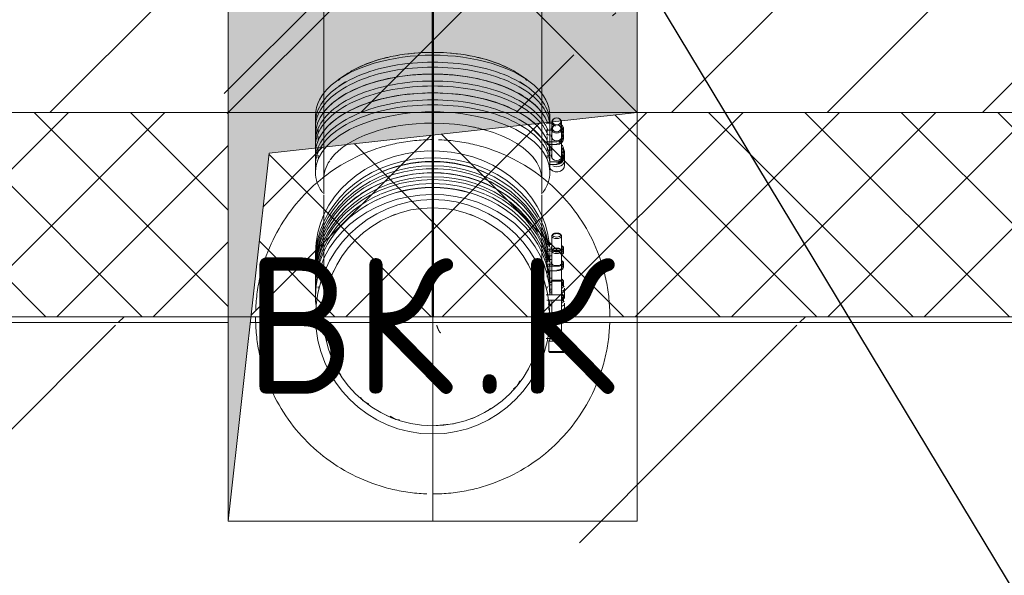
# Model space of a CAD drawing. Header units: millimetres. Extents: x -5460 to 47962, y 30005 to 103451.
# Tile 51 of 63: x 15675 to 16397, y 41816 to 42224. Entities that reach past the tile are written whole.
import ezdxf
from ezdxf import colors
from ezdxf.entities.mleader import LeaderData, LeaderLine
from ezdxf.math import Vec2, Vec3

# ---------------------------------------------------------------- set-up
doc = ezdxf.new("R2010")
doc.units = ezdxf.units.MM
doc.linetypes.add('ADSK_Осевая', pattern=[450, 250, -100, 0, -100])
doc.linetypes.add('ADSK_Штрих_ш2 п1_5', pattern=[350, 200, -150])
for name, color, linetype, lineweight in [('A-____-NOTE-TEXT', 5, 'Continuous', 9), ('A-GLAZ-____-MCUT', 7, 'Continuous', 9), ('A-GLAZ-____-OTLN', 7, 'Continuous', 9), ('A-WALL-____-MCUT', 7, 'Continuous', 9), ('A-WALL-____-PATT', 7, 'Continuous', 9), ('I-WALL-____-MCUT', 7, 'Continuous', 9), ('M-EQPM-____-OTLN', 7, 'Continuous', 9), ('P-PIPE-____-CNTR', 7, 'ADSK_Осевая', 18), ('Греющ. кабель', 204, 'Continuous', 50), ('ДЕВИ', 7, 'Continuous', 0)]:
    doc.layers.add(name, color=color, linetype=linetype, lineweight=lineweight)
doc.layers.add('P-PIPE-____-OTLN', color=9, linetype='Continuous', lineweight=50, true_color=0x808080)
doc.styles.add('GOST Common', font='GOST_Common.ttf', dxfattribs={"height": 100})
doc.styles.add('ДЕВИ', font='CS_Gost2304.shx', dxfattribs={"width": 0.8})
pattern_1 = [(45, (14880, 40625), (0, 1000), [50, -1364.214]), (45, (14880, 40125), (0, 1000), [50, -1364.214]), (45, (15380, 40125), (0, 1000), [50, -1364.214]), (45, (15594.64, 40839.64), (0, 1000), [403.55, -1010.664]), (45, (15594.64, 40339.64), (0, 1000), [403.55, -1010.664]), (45, (15094.64, 40839.64), (0, 1000), [403.55, -1010.664]), (45, (15094.64, 40339.64), (0, 1000), [453.55, -960.664])]

# ---------------------------------------------------------------- blocks, each defined once
blk = doc.blocks.new('АР_Отверстие прямоугольное - ВК-3252778-ВКК_01_К1_З_ЭОМ_кабель_')
at = {"layer": 'A-GLAZ-____-OTLN', "lineweight": 5, "true_color": 0xf0f0f0}
blk.add_hatch(color=7, dxfattribs=at).paths.add_polyline_path([(53.33, 150), (-25, 150), (-25, -150), (275, -150), (275, 150), (74.11, 150)])
at = {"layer": 'A-GLAZ-____-MCUT', "color": 253, "lineweight": 5, "true_color": 0xaaaaaa}
for p, q in [((-25, 150), (-25, -150)), ((275, 150), (275, -150))]:
    blk.add_line(p, q, dxfattribs=at)
at = {"layer": 'A-GLAZ-____-OTLN', "color": 253, "lineweight": 5, "true_color": 0xaaaaaa}
for p, q in [((275, 150), (-25, -150)), ((-25, 150), (275, -150))]:
    blk.add_line(p, q, dxfattribs=at)
at = {"layer": 'A-GLAZ-____-OTLN', "color": 253, "lineweight": 13, "true_color": 0xaaaaaa}
for p, q in [((-25, 150), (-25, -150)), ((275, -150), (275, 150)), ((-25, -150), (275, -150))]:
    blk.add_line(p, q, dxfattribs=at)
blk = doc.blocks.new('АР_Канал вертикальный прямоугольный - ВК_К-7995411-ВКК_01_К1_З_ЭОМ_кабель_')
at = {"layer": 'M-EQPM-____-OTLN', "lineweight": 5, "true_color": 0xe2e2e2}
blk.add_hatch(color=254, dxfattribs=at).paths.add_polyline_path([(-150, -150), (-120, 120), (150, 150), (-150, 150), (-150, 89.32)])
at = {"layer": 'M-EQPM-____-OTLN', "color": 253, "lineweight": 13, "true_color": 0xaaaaaa}
for p, q in [((150, 150), (-150, 150)), ((-150, 150), (-150, -150)), ((-120, 120), (150, 150)), ((-120, 120), (150, 150)), ((-150, -150), (-120, 120)), ((-150, -150), (-120, 120))]:
    blk.add_line(p, q, dxfattribs=at)
at = {"layer": 'M-EQPM-____-OTLN', "color": 253, "lineweight": 5, "true_color": 0xaaaaaa}
for p, q in [((-150, -150), (-150, 150)), ((-150, 150), (150, 150)), ((150, 150), (150, -150)), ((150, -150), (-150, -150))]:
    blk.add_line(p, q, dxfattribs=at)
blk = doc.blocks.new('Наметкина 10_РД_АР_К1_отсоединено_rvt-1-ВКК_01_К1_З_ЭОМ_кабель_')
at = {"layer": 'A-WALL-____-PATT', "lineweight": 5, "true_color": 0xaaaaaa}
h = blk.add_hatch(dxfattribs=at)
h.set_pattern_fill('FP_5', color=253, style=0, pattern_type=2)
h.set_pattern_definition([(45, (0, 0), (-114.04925, 114.04925), []), (45, (114.05, 0), (-114.04925, 114.04925), [201.613, -40.323, 3.353, -36.97])])
h.paths.add_polyline_path([(16500, 41275), (16500, 41575), (8100, 41575), (8100, 41275), (16211.78, 41275)])
at = {"layer": 'I-WALL-____-MCUT', "color": 253, "lineweight": 5, "true_color": 0xaaaaaa}
for p, q in [((8100, 41275), (13850, 41275)), ((14150, 41275), (16500, 41275))]:
    blk.add_line(p, q, dxfattribs=at)
at = {"layer": 'A-GLAZ-____-OTLN', "color": 253, "lineweight": 5, "true_color": 0xaaaaaa, "rotation": 180}
blk.add_blockref('АР_Отверстие прямоугольное - ВК-3252778-ВКК_01_К1_З_ЭОМ_кабель_', (14125, 41425), dxfattribs=at)
at = {"layer": 'M-EQPM-____-OTLN', "color": 253, "lineweight": 5, "true_color": 0xaaaaaa}
blk.add_blockref('АР_Канал вертикальный прямоугольный - ВК_К-7995411-ВКК_01_К1_З_ЭОМ_кабель_', (14000, 41125), dxfattribs=at)
at = {"layer": 'A-____-NOTE-TEXT', "color": 253, "lineweight": 5, "true_color": 0xaaaaaa, "char_height": 100, "attachment_point": 1, "style": 'GOST Common'}
for s, insert, width in [('ВК', (13862.41, 41168.61), 200.4219), ('\\fGOST Common|b0|i0|c204|p34|;К', (14060.84, 41168.61), 96.2025), ('\\fGOST Common|b0|i0|c204|p34|;.', (14027.77, 41168.61), 40.0844)]:
    blk.add_mtext(s, dxfattribs=dict(at, insert=insert, width=width))
blk = doc.blocks.new('FP_483-ВКК_01_К1_З_ЭОМ_кабель_')
at = {"layer": 'M-EQPM-____-OTLN', "color": 7, "true_color": 0xffffff}
for p, q in [((1873.96, 11.77), (1874.01, 11.76)), ((1874.01, 11.76), (1874.06, 11.76)), ((1874.06, 11.76), (1874.11, 11.74)), ((1874.11, 11.74), (1874.16, 11.73)), ((1874.16, 11.73), (1874.21, 11.71)), ((1874.21, 11.71), (1874.26, 11.69)), ((1874.26, 11.69), (1874.3, 11.66)), ((1874.3, 11.66), (1874.35, 11.64)), ((1874.35, 11.64), (1874.4, 11.61)), ((1874.4, 11.61), (1874.45, 11.57)), ((1874.45, 11.57), (1874.5, 11.53)), ((1874.5, 11.53), (1874.55, 11.49)), ((1874.55, 11.49), (1874.6, 11.45)), ((1874.6, 11.45), (1874.65, 11.4)), ((1874.65, 11.4), (1874.7, 11.35)), ((1874.7, 11.35), (1874.75, 11.3)), ((1874.75, 11.3), (1874.8, 11.24)), ((1874.8, 11.24), (1874.84, 11.18)), ((1874.84, 11.18), (1874.89, 11.12)), ((1874.89, 11.12), (1874.94, 11.05)), ((1874.94, 11.05), (1874.99, 10.99)), ((1874.99, 10.99), (1875.04, 10.91)), ((1875.04, 10.91), (1875.09, 10.84)), ((1875.09, 10.84), (1875.14, 10.76)), ((1875.14, 10.76), (1875.19, 10.69)), ((1875.19, 10.69), (1875.24, 10.6)), ((1875.24, 10.6), (1875.29, 10.52)), ((1875.29, 10.52), (1875.34, 10.43)), ((1875.34, 10.43), (1875.38, 10.34)), ((1875.38, 10.34), (1875.43, 10.25)), ((1875.43, 10.25), (1875.48, 10.16)), ((1875.48, 10.16), (1875.53, 10.06)), ((1875.53, 10.06), (1875.58, 9.96)), ((1875.58, 9.96), (1875.63, 9.86)), ((1875.63, 9.86), (1875.68, 9.75)), ((1875.68, 9.75), (1875.73, 9.65)), ((1875.73, 9.65), (1875.78, 9.54)), ((1875.78, 9.54), (1875.83, 9.43)), ((1875.83, 9.43), (1875.88, 9.32)), ((1875.88, 9.32), (1875.92, 9.21)), ((1875.92, 9.21), (1875.97, 9.09)), ((1875.97, 9.09), (1876.02, 8.97)), ((1876.02, 8.97), (1876.07, 8.86)), ((1876.07, 8.86), (1876.12, 8.74)), ((1876.12, 8.74), (1876.17, 8.61)), ((1876.17, 8.61), (1876.22, 8.49)), ((1876.22, 8.49), (1876.27, 8.37)), ((1876.27, 8.37), (1876.32, 8.24)), ((1876.32, 8.24), (1876.37, 8.11)), ((1876.37, 8.11), (1876.42, 7.99)), ((1876.42, 7.99), (1876.46, 7.86)), ((1876.46, 7.86), (1876.51, 7.73)), ((1876.51, 7.73), (1876.56, 7.6)), ((1876.56, 7.6), (1876.61, 7.46)), ((1876.61, 7.46), (1876.66, 7.33)), ((1876.66, 7.33), (1876.71, 7.2)), ((1876.71, 7.2), (1876.76, 7.07)), ((1876.76, 7.07), (1876.81, 6.93)), ((1876.81, 6.93), (1876.86, 6.8)), ((1876.86, 6.8), (1876.91, 6.66)), ((1876.91, 6.66), (1876.96, 6.53)), ((1876.96, 6.53), (1877, 6.39)), ((1877, 6.39), (1877.05, 6.26))]:
    blk.add_line(p, q, dxfattribs=at)
blk = doc.blocks.new('ПР_Низ пояс - Тип 1-V481-ВКК_01_К1_З_ЭОМ_кабель_')
at = {"layer": 'M-EQPM-____-OTLN', "true_color": 0xffffff}
h = blk.add_hatch(dxfattribs=at)
h.set_pattern_fill('FP_152', style=0, pattern_type=2)
h.set_pattern_definition(pattern_1)
h.paths.add_polyline_path([(2400, 588), (1000, 588), (1000, 6.26), (2014.03, 6.26), (2030, 150), (2030, 6.26), (2400, 6.26), (2400, 456.37)])
h = blk.add_hatch(dxfattribs=at)
h.set_pattern_fill('FP_152', style=0, pattern_type=2)
h.set_pattern_definition(pattern_1)
h.paths.add_polyline_path([(1662.89, 4.26), (1000, 4.26), (1000, 0), (2013.33, 0), (2013.81, 4.26), (1746, 4.26)])
h.paths.add_polyline_path([(2327.78, 4.26), (2030, 4.26), (2030, 0), (2400, 0), (2400, 4.26)])
at = {"layer": 'M-EQPM-____-OTLN', "color": 253, "true_color": 0xaaaaaa}
for p, q in [((1000, 4.26), (2013.81, 4.26)), ((1000, 0), (2013.33, 0)), ((2030, 4.26), (2400, 4.26)), ((2030, 0), (2400, 0))]:
    blk.add_line(p, q, dxfattribs=at)
blk.add_blockref('FP_483-ВКК_01_К1_З_ЭОМ_кабель_', (0, 0), dxfattribs=at)
blk = doc.blocks.new('Наметкина 10_РД_АРФ_К1_R21_rvt-1-ВКК_01_К1_З_ЭОМ_кабель_')
at = {"layer": 'A-WALL-____-PATT', "true_color": 0xaaaaaa}
h = blk.add_hatch(dxfattribs=at)
h.set_pattern_fill('FP_24', color=253, style=0, pattern_type=2)
h.set_pattern_definition([(45, (0, 0), (-35.35534, 35.35534), []), (135, (0, 0), (-35.35534, -35.35534), [])])
h.paths.add_polyline_path([(7950, 41125), (13850, 41125.02), (13850, 41275), (14150, 41275), (13880, 41245), (13866.67, 41125.02), (22539.57, 41125.06), (22539.56, 41275.06), (7950, 41275), (7950, 41214.32)])
h.paths.add_polyline_path([(23759.57, 41125.07), (28900, 41125.09), (28900, 41275), (29200, 41275), (29200, 41125.09), (35250, 41125.12), (35250, 41275.12), (23759.56, 41275.07), (23759.57, 41214.32)])
at = {"layer": 'A-WALL-____-MCUT', "color": 253, "true_color": 0xaaaaaa}
for p, q in [((13850, 41275.02), (8100, 41275)), ((16500, 41275.04), (14150, 41275.03))]:
    blk.add_line(p, q, dxfattribs=at)
at = {"layer": 'M-EQPM-____-OTLN', "color": 253, "lineweight": 9, "true_color": 0xaaaaaa, "rotation": 180}
blk.add_blockref('ПР_Низ пояс - Тип 1-V481-ВКК_01_К1_З_ЭОМ_кабель_', (15880, 41125), dxfattribs=at)
blk = doc.blocks.new('ВК_Чугун_Безраструбная_Отвод - SML-45199766-ВКК_01_К1_З_ЭОМ_кабель_')
at = {"layer": 'P-PIPE-____-OTLN', "color": 43, "lineweight": 9, "true_color": 0xbba883}
for p, q in [((13932.66, 41082.47), (13931.2, 41084.17)), ((14042.53, 41057.66), (14040.83, 41056.2))]:
    blk.add_line(p, q, dxfattribs=at)
at = {"layer": 'P-PIPE-____-OTLN', "color": 43, "lineweight": 9, "true_color": 0xbba883, "flags": 128}
for points in [[(13920, 41128.01), (13920, 41129.74), (13920, 41137.07)], [(14080, 41137.58), (14080, 41132.1), (14080, 41125.24)], [(13922.28, 41107.64), (13921.45, 41109.85), (13920.61, 41118.57)], [(14075.75, 41100.62), (14075.28, 41097.94), (14072.93, 41093.8)], [(14063.87, 41077.89), (14061.69, 41074.07), (14059.36, 41072.08)], [(13953.1, 41061.01), (13949.07, 41063.31), (13947.08, 41065.64)], [(13975.62, 41049.25), (13972.94, 41049.72), (13968.8, 41052.07)], [(14017.36, 41047.28), (14015.15, 41046.45), (14000, 41045)]]:
    blk.add_lwpolyline(points, dxfattribs=at)
blk = doc.blocks.new('Соединитель Norma Rapid1 - Соединитель Norma Rapid 2-V945-ВКК_01_К1_З_ЭОМ_кабель_')
at = {"layer": 'P-PIPE-____-OTLN', "lineweight": 9}
for p, q in [((14087.97, 41151.92), (14087.36, 41151.05)), ((14087.36, 41151.05), (14087.36, 41141.06)), ((14087.36, 41151.05), (14094.64, 41151.05)), ((14087.97, 41151.92), (14094.03, 41151.92)), ((14094.03, 41151.92), (14087.97, 41151.92)), ((14094.64, 41151.05), (14094.03, 41151.92)), ((14094.64, 41108.94), (14094.64, 41151.05)), ((14083.17, 41141.06), (14091, 41141.06)), ((14091, 41137.21), (14083.85, 41137.21)), ((14087.36, 41137.21), (14087.36, 41112.79)), ((14095, 41141.06), (14091, 41141.06)), ((14091, 41141.06), (14096, 41141.06)), ((14091, 41137.21), (14095, 41137.21)), ((14096, 41137.21), (14091, 41137.21)), ((14096, 41141.06), (14094.54, 41141.06)), ((14094.54, 41137.21), (14096, 41137.21)), ((14094.86, 41141.06), (14095, 41141.06)), ((14095, 41137.21), (14094.86, 41137.21)), ((14096, 41137.21), (14096, 41141.06)), ((14090.86, 41108.94), (14083.17, 41108.94)), ((14083.85, 41112.79), (14091, 41112.79)), ((14086.36, 41108.94), (14085.15, 41107)), ((14085.15, 41107), (14085.15, 41099.63)), ((14085.15, 41107), (14096.85, 41107)), ((14095, 41112.79), (14091, 41112.79)), ((14096, 41108.94), (14091, 41108.94)), ((14091, 41108.94), (14095.64, 41108.94)), ((14092.04, 41108.94), (14094.86, 41108.94)), ((14092.29, 41112.79), (14096, 41112.79)), ((14096, 41112.79), (14094.54, 41112.79)), ((14094.86, 41112.79), (14095, 41112.79)), ((14096.85, 41107), (14095.64, 41108.94)), ((14096, 41108.94), (14096, 41112.79)), ((14096.85, 41099.63), (14096.85, 41107)), ((14085.15, 41099.63), (14086, 41098.78)), ((14085.15, 41099.63), (14088.07, 41099.63)), ((14088.35, 41099.63), (14096.85, 41099.63)), ((14096, 41098.78), (14096.85, 41099.63)), ((14086, 41098.78), (14096, 41098.78)), ((14096, 41098.78), (14086, 41098.78))]:
    blk.add_line(p, q, dxfattribs=at)
for radius, start, end in [(86, 0, 180), (80, 109.97124, 115.02876), (80, 64.97124, 70.02876), (80, 154.97124, 160.02876), (80, 19.97124, 25.02876), (86, 180, 0), (80, 199.97124, 205.02876), (80, 334.97124, 340.02876), (80, 244.97124, 250.02876), (80, 289.97124, 295.02876)]:
    blk.add_arc((14000, 41125), radius, start, end, dxfattribs=at)
blk = doc.blocks.new('Соединитель Norma Rapid1 - Соединитель Norma Rapid 2-V946-ВКК_01_К1_З_ЭОМ_кабель_')
at = {"layer": 'P-PIPE-____-OTLN', "lineweight": 9}
for p, q in [((14087.36, 41184.2), (14087.36, 41173.2)), ((14088.22, 41185.55), (14087.67, 41184.92)), ((14094.33, 41184.92), (14093.78, 41185.55)), ((14094.64, 41173.2), (14094.64, 41184.2)), ((13914, 41172.12), (13914, 41167.03)), ((14087.36, 41178), (14082.79, 41178)), ((14083.17, 41173.04), (14087.38, 41173.04)), ((14084.1, 41174.66), (14087.36, 41174.66)), ((14086, 41167.03), (14086, 41172.12)), ((14087.69, 41173.04), (14091, 41173.04)), ((14096, 41172.18), (14096, 41175.52)), ((13914, 41164.1), (13914, 41159.05)), ((13916.05, 41166.17), (13916.05, 41164.96)), ((14087.36, 41169.7), (14083.85, 41169.7)), ((14083.95, 41164.96), (14083.95, 41166.17)), ((14086, 41159.05), (14086, 41164.1)), ((13916.05, 41158.2), (13916.05, 41156.98)), ((14083.95, 41156.98), (14083.95, 41158.2)), ((13914, 41156.13), (13914, 41151.03)), ((14086, 41151.03), (14086, 41156.13)), ((14087.36, 41153.46), (14086, 41153.46)), ((14086, 41150.11), (14087.36, 41150.11)), ((14096, 41147.63), (14096, 41150.98)), ((14085.91, 41148.5), (14087.36, 41148.5)), ((14087.36, 41145.15), (14086, 41145.15)), ((14096.47, 41146.98), (14095.33, 41148.45)), ((14096.85, 41139.55), (14096.85, 41145.95)), ((14095.1, 41137.4), (14095.8, 41137.89))]:
    blk.add_line(p, q, dxfattribs=at)
for centre, major_axis, ratio, start_param, end_param in [((14000, 41172.12), (86, 0), 0.868243, 0.080407, 3.141593), ((14000, 41167.03), (86, 0), 0.868243, 0.150019, 3.141593), ((14000, 41164.1), (86, 0), 0.868243, 0.190604, 3.141593), ((14000, 41166.17), (83.95, 0), 0.868243, 1.047198, 2.094395), ((14000, 41159.05), (86, 0), 0.868243, 0.108738, 3.141593), ((14000, 41151.03), (86, 0), 0.868243, 0.190604, 3.141593), ((14000, 41156.13), (86, 0), 0.868243, 0.926862, 2.230001), ((14000, 41156.13), (86, 0), 0.868243, 0.349066, 0.911592), ((14000, 41156.13), (86, 0), 0.868243, 2.246982, 2.792527), ((14091, 41184.2), (3.64, 0), 0.496139, 0, 3.141593), ((14091, 41184.95), (3.03, 0), 0.496139, 0, 3.141593), ((14091, 41184.2), (3.64, 0), 0.496139, 3.141593, 6.283185), ((14091, 41184.95), (3.03, 0), 0.496139, 3.141593, 6.283185), ((14000, 41167.03), (86, 0), 0.868243, 0.127934, 0.144803), ((14000, 41167.03), (86, 0), 0.868243, 0.088269, 0.10564), ((14000, 41172.12), (86, 0), 0.868243, 0.053835, 0.074131), ((14000, 41172.12), (86, 0), 0.868243, 0.019685, 0.040002), ((14091, 41175.52), (4, 0), 0.496139, 2.879793, 3.141593), ((14091, 41175.52), (4, 0), 0.496139, 3.141593, 6.283185), ((14091, 41175.52), (5, 0), 0.496139, 4.712389, 6.283185), ((14091, 41175.52), (5, 0), 0.496139, 0, 0.785398), ((14091, 41172.18), (5, 0), 0.496139, 0, 0.785398), ((14091, 41172.18), (5, 0), 0.496139, 5.497787, 6.283185), ((14091, 41175.52), (4, 0), 0.496139, 0, 0.261799), ((14091, 41172.18), (4, 0), 0.496139, 0, 0.261799), ((14091, 41172.18), (4, 0), 0.496139, 6.021386, 6.283185), ((14000, 41167.03), (86, 0), 0.868243, 3.141593, 3.161584), ((14000, 41159.05), (86, 0), 0.868243, 0.083992, 0.102893), ((14000, 41164.1), (86, 0), 0.868243, 0.039718, 0.076447), ((14000, 41159.05), (86, 0), 0.868243, 0.047598, 0.066716), ((14000, 41167.03), (86, 0), 0.868243, 0, 0.036465), ((14000, 41164.1), (86, 0), 0.868243, 0.010524, 0.032823), ((14000, 41151.03), (86, 0), 0.868243, 0, 0.104779), ((14091, 41150.98), (4, 0), 0.496139, 2.879793, 3.141593), ((14091, 41150.98), (4, 0), 0.496139, 3.141593, 3.403392), ((14091, 41150.98), (5, 0), 0.496139, 0, 0.785398), ((14091, 41150.98), (5, 0), 0.496139, 5.497787, 6.283185), ((14091, 41150.98), (4, 0), 0.496139, 0, 0.261799), ((14091, 41150.98), (4, 0), 0.496139, 6.021386, 6.283185), ((14091, 41145.95), (5.85, 0), 0.496139, 3.473412, 3.934246), ((14091, 41147.63), (5, 0), 0.496139, 0, 0.785398), ((14091, 41147.63), (5, 0), 0.496139, 5.497787, 6.283185), ((14091, 41147.63), (4, 0), 0.496139, 0, 0.261799), ((14091, 41145.95), (5.85, 0), 0.496139, 5.490532, 6.283185), ((14091, 41147.63), (4.64, 0), 0.496139, 0, 0.365127), ((14091, 41139.55), (5.85, 0), 0.496139, 5.402363, 6.283185)]:
    blk.add_ellipse(centre, major_axis=major_axis, ratio=ratio, start_param=start_param, end_param=end_param, dxfattribs=at)
blk = doc.blocks.new('ВК_Чугун_Безраструбная_Отвод - SML-45199803-ВКК_01_К1_З_ЭОМ_кабель_')
at = {"layer": 'P-PIPE-____-OTLN', "color": 43, "lineweight": 9, "true_color": 0xbba883}
blk.add_line((14080, 41226.01), (14080, 41215), dxfattribs=at)
at = {"layer": 'P-PIPE-____-OTLN', "color": 43, "lineweight": 9, "true_color": 0xbba883, "flags": 128}
for points in [[(13920, 41215), (13920, 41219.4), (13920, 41226.01)], [(13920, 41164.1), (13920, 41188.29), (13920, 41214.32)], [(14080, 41214.32), (14080, 41193.75), (14080, 41168.13), (14080, 41164.1)]]:
    blk.add_lwpolyline(points, dxfattribs=at)
at = {"layer": 'P-PIPE-____-OTLN', "color": 46, "lineweight": 9, "true_color": 0x785107}
for start_param, end_param in [(1.570796, 2.765312), (0.002005, 1.570796), (2.807313, 3.139588)]:
    blk.add_ellipse((14000, 41226.01), major_axis=(80, 0), ratio=0.514496, start_param=start_param, end_param=end_param, dxfattribs=at)
blk = doc.blocks.new('Соединитель Norma Rapid1 - Соединитель Norma Rapid 2-V947-ВКК_01_К1_З_ЭОМ_кабель_')
at = {"layer": 'P-PIPE-____-OTLN', "lineweight": 9}
for p, q in [((14087.36, 41173.2), (14087.36, 41151.05)), ((14088.22, 41174.56), (14087.67, 41173.93)), ((14094.33, 41173.93), (14093.78, 41174.56)), ((14094.64, 41151.05), (14094.64, 41173.2)), ((14087.36, 41167.01), (14082.79, 41167.01)), ((14096, 41161.18), (14096, 41164.53)), ((13914, 41161.13), (13914, 41156.03)), ((14083.17, 41162.05), (14091, 41162.05)), ((14091, 41158.7), (14083.85, 41158.7)), ((14084.1, 41163.66), (14087.36, 41163.66)), ((14086, 41156.03), (14086, 41161.13)), ((13914, 41153.11), (13914, 41148.06)), ((13916.05, 41155.18), (13916.05, 41153.96)), ((14083.95, 41153.96), (14083.95, 41155.18)), ((14086, 41148.06), (14086, 41153.11)), ((13914, 41145.13), (13914, 41140.04)), ((13916.05, 41147.2), (13916.05, 41145.99)), ((14083.95, 41145.99), (14083.95, 41147.2)), ((14086, 41141.06), (14086, 41145.13)), ((14087.36, 41142.46), (14086, 41142.46)), ((14096.47, 41135.99), (14095.33, 41137.46)), ((14096, 41136.64), (14096, 41139.98)), ((14087.36, 41134.16), (14084.81, 41134.16)), ((14085.15, 41134.95), (14085.15, 41129.83)), ((14096.85, 41128.56), (14096.85, 41134.95)), ((14086.2, 41126.9), (14086.9, 41126.4)), ((14095.1, 41126.4), (14095.8, 41126.9))]:
    blk.add_line(p, q, dxfattribs=at)
for centre, major_axis, ratio, start_param, end_param in [((14000, 41161.13), (86, 0), 0.868243, 0.190604, 3.141593), ((14000, 41156.03), (86, 0), 0.868243, 0.150019, 3.141593), ((14000, 41153.11), (86, 0), 0.868243, 0.190604, 3.141593), ((14000, 41147.2), (83.95, 0), 0.868243, 1.047198, 2.094395), ((14000, 41148.06), (86, 0), 0.868243, 1.109941, 2.031652), ((14000, 41145.13), (86, 0), 0.868243, 0, 3.141593), ((14000, 41140.04), (86, 0), 0.868243, 0.013967, 3.141593), ((14000, 41148.06), (86, 0), 0.868243, 2.037675, 3.141593), ((14000, 41148.06), (86, 0), 0.868243, 0, 1.103918), ((14091, 41173.2), (3.64, 0), 0.496139, 0, 3.141593), ((14091, 41173.2), (3.64, 0), 0.496139, 3.141593, 6.283185), ((14091, 41173.96), (3.03, 0), 0.496139, 0, 3.141593), ((14091, 41173.96), (3.03, 0), 0.496139, 3.141593, 6.283185), ((14000, 41156.03), (86, 0), 0.868243, 0.127934, 0.144803), ((14000, 41161.13), (86, 0), 0.868243, 0.080407, 0.117136), ((14000, 41161.13), (86, 0), 0.868243, 0.053835, 0.074131), ((14000, 41161.13), (86, 0), 0.868243, 0.019685, 0.040002), ((14091, 41164.53), (4, 0), 0.496139, 2.879793, 3.141593), ((14091, 41164.53), (4, 0), 0.496139, 3.141593, 6.283185), ((14091, 41164.53), (5, 0), 0.496139, 4.712389, 6.283185), ((14091, 41164.53), (5, 0), 0.496139, 0, 0.785398), ((14091, 41164.53), (4, 0), 0.496139, 0, 0.261799), ((14000, 41156.03), (86, 0), 0.868243, 0.088269, 0.10564), ((14000, 41153.11), (86, 0), 0.868243, 0, 0.076447), ((14000, 41156.03), (86, 0), 0.868243, 0, 0.036465), ((14091, 41161.18), (4, 0), 0.496139, 4.712389, 6.283185), ((14091, 41161.18), (5, 0), 0.496139, 4.712389, 6.283185), ((14091, 41161.18), (5, 0), 0.496139, 0, 0.785398), ((14091, 41161.18), (4, 0), 0.496139, 0, 0.261799), ((14000, 41148.06), (86, 0), 0.868243, 3.141593, 3.161584), ((14000, 41148.06), (86, 0), 0.868243, 6.26098, 6.283185), ((14000, 41140.04), (86, 0), 0.868243, 3.141593, 3.237125), ((14000, 41140.04), (86, 0), 0.868243, 6.187653, 6.24447), ((14091, 41139.98), (5, 0), 0.496139, 0, 0.785398), ((14091, 41139.98), (5, 0), 0.496139, 5.497787, 6.283185), ((14091, 41136.64), (5, 0), 0.496139, 0, 0.785398), ((14091, 41136.64), (5, 0), 0.496139, 5.497787, 6.283185), ((14091, 41139.98), (4, 0), 0.496139, 0, 0.261799), ((14091, 41139.98), (4, 0), 0.496139, 6.021386, 6.283185), ((14091, 41136.64), (4, 0), 0.496139, 0, 0.261799), ((14091, 41136.64), (4.64, 0), 0.496139, 0, 0.365127), ((14091, 41128.56), (5.85, 0), 0.496139, 3.321406, 4.022415), ((14091, 41134.95), (5.85, 0), 0.496139, 3.473412, 3.934246), ((14091, 41134.95), (5.85, 0), 0.496139, 5.490532, 6.283185), ((14091, 41128.56), (5.85, 0), 0.496139, 5.67494, 6.283185)]:
    blk.add_ellipse(centre, major_axis=major_axis, ratio=ratio, start_param=start_param, end_param=end_param, dxfattribs=at)
blk = doc.blocks.new('Соединитель Norma Rapid1 - Соединитель Norma Rapid 2-V948-ВКК_01_К1_З_ЭОМ_кабель_')
at = {"layer": 'P-PIPE-____-OTLN', "color": 7, "lineweight": 9}
for p, q in [((13936, 41297.44), (13931.2, 41294.14)), ((14068.8, 41294.14), (14064, 41297.44)), ((13941.32, 41286.1), (13939.88, 41285.38)), ((14060.12, 41285.38), (14058.68, 41286.1)), ((13914, 41267.6), (13914, 41258.79)), ((13941.32, 41272.32), (13939.88, 41271.59)), ((14060.12, 41271.59), (14058.68, 41272.32)), ((14086, 41258.79), (14086, 41267.6)), ((14087.49, 41261.93), (14083.17, 41261.93)), ((14087.36, 41262.78), (14087.36, 41241.11)), ((14094.64, 41241.11), (14094.64, 41262.78)), ((13914, 41253.74), (13914, 41245.01)), ((13916.05, 41257.32), (13916.05, 41255.22)), ((14083.17, 41253.35), (14091, 41253.35)), ((14091, 41251.37), (14083.85, 41251.37)), ((14083.95, 41255.22), (14083.95, 41257.32)), ((14086, 41245.01), (14086, 41253.74)), ((14096, 41255.65), (14096, 41257.64)), ((13916.05, 41243.53), (13916.05, 41241.43)), ((14083.95, 41241.43), (14083.95, 41243.53)), ((14087.36, 41247.38), (14086, 41247.38)), ((13914, 41239.96), (13914, 41231.15)), ((14086, 41231.15), (14086, 41239.96)), ((14086, 41238.81), (14091, 41238.81)), ((14091, 41236.82), (14086, 41236.82)), ((14096, 41241.11), (14096, 41243.09)), ((14096.85, 41236.32), (14096.85, 41240.11))]:
    blk.add_line(p, q, dxfattribs=at)
for centre, major_axis, ratio, start_param, end_param in [((14000, 41267.6), (86, 0), 0.514496, 1.745329, 2.094326), ((14000, 41267.6), (86, 0), 0.514496, 1.396263, 1.745256), ((14000, 41267.6), (86, 0), 0.514496, 1.047198, 1.396185), ((14000, 41258.79), (86, 0), 0.514496, 0.190604, 3.141593), ((14000, 41267.6), (86, 0), 0.514496, 2.094395, 2.443398), ((14000, 41267.6), (86, 0), 0.514496, 0.698132, 1.047113), ((14000, 41267.6), (86, 0), 0.514496, 2.443461, 2.792473), ((14000, 41253.74), (86, 0), 0.514496, 1.745329, 2.094326), ((14000, 41253.74), (86, 0), 0.514496, 1.396263, 1.745256), ((14000, 41253.74), (86, 0), 0.514496, 1.047198, 1.396185), ((14000, 41267.6), (86, 0), 0.514496, 0.349066, 0.698055), ((14000, 41245.01), (86, 0), 0.514496, 0, 3.141593), ((14000, 41253.74), (86, 0), 0.514496, 2.094395, 2.792476), ((14000, 41253.74), (86, 0), 0.514496, 0.698132, 1.047117), ((14000, 41267.6), (86, 0), 0.514496, 2.797122, 3.141593), ((14000, 41239.96), (86, 0), 0.514496, 1.745329, 2.094326), ((14000, 41239.96), (86, 0), 0.514496, 1.396263, 1.745256), ((14000, 41239.96), (86, 0), 0.514496, 1.047198, 1.396185), ((14000, 41253.74), (86, 0), 0.514496, 0.349066, 0.698036), ((14000, 41267.6), (86, 0), 0.514496, 0, 0.34447), ((14000, 41231.15), (86, 0), 0.514496, 0, 3.141593), ((14000, 41239.96), (86, 0), 0.514496, 2.094395, 2.443391), ((14000, 41239.96), (86, 0), 0.514496, 0.698132, 1.047117), ((14000, 41253.74), (86, 0), 0.514496, 2.792527, 3.141593), ((14000, 41239.96), (86, 0), 0.514496, 2.443461, 2.792476), ((14000, 41239.96), (86, 0), 0.514496, 0.349066, 0.698036), ((14000, 41253.74), (86, 0), 0.514496, 0.190604, 0.348919), ((14091, 41262.78), (3.64, 0), 0.857493, 1.570796, 3.141593), ((14091, 41263.23), (3.03, 0), 0.857493, 0, 3.141593), ((14091, 41262.78), (3.64, 0), 0.857493, 0, 1.569934), ((14000, 41226.01), (80, 0), 0.514496, 1.91936, 2.007631), ((14000, 41226.01), (80, 0), 0.514496, 1.133962, 1.222232), ((14091, 41257.64), (4, 0), 0.857493, 2.879793, 3.141593), ((14091, 41262.78), (3.64, 0), 0.857493, 3.141593, 6.283185), ((14091, 41263.23), (3.03, 0), 0.857493, 3.141593, 6.283185), ((14091, 41257.64), (5, 0), 0.857493, 0, 0.785398), ((14091, 41255.65), (5, 0), 0.857493, 0, 0.785398), ((14091, 41257.64), (4, 0), 0.857493, 0, 0.261799), ((14000, 41239.96), (86, 0), 0.514496, 2.792527, 3.141593), ((14000, 41239.96), (86, 0), 0.514496, 0, 0.348919), ((14091, 41257.64), (4, 0), 0.857493, 3.141593, 6.283185), ((14091, 41257.64), (5, 0), 0.857493, 4.712389, 6.283185), ((14091, 41255.65), (4, 0), 0.857493, 4.712389, 6.283185), ((14091, 41255.65), (5, 0), 0.857493, 4.712389, 6.283185), ((14091, 41255.65), (4, 0), 0.857493, 0, 0.261799), ((14091, 41243.09), (4, 0), 0.857493, 2.879793, 3.141593), ((14091, 41243.09), (5, 0), 0.857493, 0, 0.785398), ((14091, 41241.11), (5, 0), 0.857493, 0, 0.785398), ((14091, 41243.09), (4, 0), 0.857493, 0, 0.261799), ((14000, 41226.01), (80, 0), 0.514496, 2.704758, 2.793029), ((14000, 41226.01), (80, 0), 0.514496, 0.348564, 0.436834), ((14091, 41236.32), (5.85, 0), 0.857493, 3.446257, 6.283185), ((14091, 41243.09), (4, 0), 0.857493, 3.141593, 6.283185), ((14091, 41240.11), (5.85, 0), 0.857493, 4.18879, 6.283185), ((14091, 41243.09), (5, 0), 0.857493, 4.712389, 6.283185), ((14091, 41241.11), (5, 0), 0.857493, 4.712389, 6.283185), ((14091, 41241.11), (3.64, 0), 0.857493, 4.712389, 6.283185), ((14091, 41241.11), (4.64, 0), 0.857493, 4.712389, 6.283185), ((14091, 41241.11), (4, 0), 0.857493, 4.974188, 6.021386), ((14091, 41241.11), (4.64, 0), 0.857493, 0, 0.408009), ((14091, 41240.11), (5.85, 0), 0.857493, 0, 0.507286), ((14000, 41231.15), (86, 0), 0.514496, 3.141593, 3.318443), ((14000, 41231.15), (86, 0), 0.514496, 6.106335, 6.283185)]:
    blk.add_ellipse(centre, major_axis=major_axis, ratio=ratio, start_param=start_param, end_param=end_param, dxfattribs=at)
at = {"layer": 'P-PIPE-____-OTLN', "lineweight": 9}
for start_param, end_param in [(3.318443, 3.490659), (5.934119, 6.106335)]:
    blk.add_ellipse((14000, 41231.15), major_axis=(86, 0), ratio=0.514496, start_param=start_param, end_param=end_param, dxfattribs=at)
blk = doc.blocks.new('ВК_Чугун_Безраструбная_Отвод - SML-45199898-ВКК_01_К1_З_ЭОМ_кабель_')
at = {"layer": 'P-PIPE-____-OTLN', "color": 46, "lineweight": 9, "true_color": 0x785107, "flags": 128}
for points in [[(13920, 41277.89), (13920, 41315.02), (13920, 41355.02), (13920, 41366.13)], [(14080, 41366.13), (14080, 41325.72), (14080, 41287.6), (14080, 41277.88)]]:
    blk.add_lwpolyline(points, dxfattribs=at)
at = {"layer": 'P-PIPE-____-OTLN', "color": 46, "lineweight": 9, "true_color": 0x785107}
for centre, major_axis, ratio, start_param, end_param in [((14000, 41366.13), (-80, 0), 0.010249, 6.021449, 6.283122), ((14000, 41366.13), (-80, 0), 0.010249, 5.923288, 6.021322), ((14000, 41366.13), (-80, 0), 0.010249, 5.759606, 5.84729), ((14000, 41366.13), (-80, 0), 0.010249, 5.497798, 5.759523), ((14000, 41366.13), (-80, 0), 0.010249, 5.235994, 5.497724), ((14000, 41366.13), (-80, 0), 0.010249, 5.148157, 5.235924), ((14000, 41366.13), (-80, 0), 0.010249, 4.974191, 5.061892), ((14000, 41366.13), (-80, 0), 0.010249, 4.71239, 4.974125), ((14000, 41366.13), (-80, 0), 0.010249, 4.450588, 4.712325), ((14000, 41366.13), (-80, 0), 0.010249, 4.362759, 4.450526), ((14000, 41366.13), (-80, 0), 0.010249, 4.188786, 4.276494), ((14000, 41366.13), (-80, 0), 0.010249, 3.926984, 4.188727), ((14000, 41366.13), (-80, 0), 0.010249, 3.66518, 3.926927), ((14000, 41366.13), (-80, 0), 0.010249, 3.577361, 3.665128), ((14000, 41366.13), (-80, 0), 0.010249, 3.403372, 3.501363), ((14000, 41366.13), (-80, 0), 0.010249, 3.141529, 3.403328), ((14000, 41277.89), (80, 0), 0.514496, 1.570722, 1.920289), ((14000, 41277.89), (80, 0), 0.514496, 1.221156, 1.570722), ((14000, 41277.89), (80, 0), 0.514496, 1.99591, 2.35612), ((14000, 41277.89), (80, 0), 0.514496, 0.785324, 1.145527), ((14000, 41277.89), (80, 0), 0.514496, 2.588418, 2.61792), ((14000, 41277.89), (80, 0), 0.514496, 0.523525, 0.552902)]:
    blk.add_ellipse(centre, major_axis=major_axis, ratio=ratio, start_param=start_param, end_param=end_param, dxfattribs=at)
blk = doc.blocks.new('Соединитель Norma Rapid1 - Соединитель Norma Rapid 2-V951-ВКК_01_К1_З_ЭОМ_кабель_')
at = {"layer": 'P-PIPE-____-OTLN', "color": 7, "lineweight": 9}
for p, q in [((13936, 41302.58), (13931.2, 41299.29)), ((14068.8, 41299.29), (14064, 41302.58)), ((13941.32, 41291.24), (13939.88, 41290.52)), ((14060.12, 41290.52), (14058.68, 41291.24)), ((13914, 41272.74), (13914, 41263.94)), ((13914, 41272.74), (13914, 41272.74)), ((13941.32, 41277.46), (13939.88, 41276.74)), ((14060.12, 41276.74), (14058.68, 41277.46)), ((14086, 41263.94), (14086, 41272.74)), ((14087.49, 41267.07), (14083.17, 41267.07)), ((14087.37, 41267.92), (14087.36, 41254.54)), ((14094.64, 41246.25), (14094.64, 41267.92)), ((13914, 41263.94), (13914, 41263.94)), ((13914, 41258.88), (13914, 41250.16)), ((13916.05, 41262.46), (13916.05, 41260.36)), ((14083.17, 41258.49), (14086.36, 41258.49)), ((14083.95, 41260.36), (14083.95, 41262.46)), ((14086, 41250.16), (14086, 41258.88)), ((14096, 41260.8), (14096, 41262.78)), ((14087.36, 41251.37), (14087.36, 41246.25)), ((13914, 41250.16), (13914, 41250.16)), ((13914, 41245.1), (13914, 41236.3)), ((13916.05, 41248.68), (13916.05, 41246.58)), ((14083.95, 41246.58), (14083.95, 41248.68)), ((14086, 41236.3), (14086, 41245.1)), ((14096, 41246.25), (14096, 41248.23)), ((14096.85, 41241.46), (14096.85, 41245.25)), ((13914, 41236.3), (13914, 41236.3))]:
    blk.add_line(p, q, dxfattribs=at)
for centre, major_axis, ratio, start_param, end_param in [((14000, 41272.74), (86, 0), 0.514496, 6.283111, 9.424704), ((14000, 41277.89), (80, 0), 0.514496, 1.919302, 2.007573), ((14000, 41277.89), (80, 0), 0.514496, 1.133904, 1.222175), ((14000, 41263.94), (86, 0), 0.514496, 2.094405, 2.443387), ((14000, 41277.89), (80, 0), 0.514496, 2.35612, 2.498092), ((14000, 41263.94), (86, 0), 0.514496, 1.745333, 2.094321), ((14000, 41258.88), (86, 0), 0.514496, 1.745333, 2.094321), ((14000, 41263.94), (86, 0), 0.514496, 1.396263, 1.745255), ((14000, 41258.88), (86, 0), 0.514496, 1.396263, 1.745255), ((14000, 41263.94), (86, 0), 0.514496, 1.047192, 1.396189), ((14000, 41258.88), (86, 0), 0.514496, 1.047192, 1.396189), ((14000, 41263.94), (86, 0), 0.514496, 0.69812, 1.047123), ((14000, 41277.89), (80, 0), 0.514496, 0.643501, 0.785324), ((14000, 41258.88), (86, 0), 0.514496, 2.094402, 2.443387), ((14000, 41250.16), (86, 0), 0.514496, 1.396263, 1.745255), ((14000, 41258.88), (86, 0), 0.514496, 0.698128, 1.047123), ((14000, 41263.94), (86, 0), 0.514496, 2.443483, 2.792453), ((14000, 41258.88), (86, 0), 0.514496, 2.443483, 2.792453), ((14000, 41250.16), (86, 0), 0.514496, 2.094405, 2.443387), ((14000, 41250.16), (86, 0), 0.514496, 1.745333, 2.094321), ((14000, 41245.1), (86, 0), 0.514496, 1.745333, 2.094321), ((14000, 41245.1), (86, 0), 0.514496, 1.396263, 1.745255), ((14000, 41250.16), (86, 0), 0.514496, 1.047192, 1.396189), ((14000, 41245.1), (86, 0), 0.514496, 1.047192, 1.396189), ((14000, 41250.16), (86, 0), 0.514496, 0.69812, 1.047123), ((14000, 41263.94), (86, 0), 0.514496, 0.349043, 0.698057), ((14000, 41258.88), (86, 0), 0.514496, 0.57238, 0.698057), ((14000, 41245.1), (86, 0), 0.514496, 2.094402, 2.443387), ((14000, 41236.3), (86, 0), 0.514496, 1.745333, 2.094321), ((14000, 41236.3), (86, 0), 0.514496, 1.396263, 1.745255), ((14000, 41236.3), (86, 0), 0.514496, 1.047192, 1.396189), ((14000, 41245.1), (86, 0), 0.514496, 0.698128, 1.047123), ((14000, 41258.88), (86, 0), 0.514496, 0.349043, 0.562904), ((14000, 41263.94), (86, 0), 0.514496, 2.792599, 3.141518), ((14000, 41250.16), (86, 0), 0.514496, 2.443483, 2.792453), ((14000, 41245.1), (86, 0), 0.514496, 2.443483, 2.792453), ((14000, 41236.3), (86, 0), 0.514496, 2.094405, 2.443387), ((14000, 41236.3), (86, 0), 0.514496, 0.69812, 1.047123), ((14000, 41250.16), (86, 0), 0.514496, 0.349043, 0.698057), ((14000, 41245.1), (86, 0), 0.514496, 0.349043, 0.698057), ((14000, 41263.94), (86, 0), 0.514496, 0.072155, 0.348992), ((14000, 41250.16), (86, 0), 0.514496, 2.792599, 3.141518), ((14000, 41250.16), (86, 0), 0.514496, 0.190603, 0.348992), ((14091, 41267.92), (-3.64, 0), 0.857493, 3.141716, 6.283185), ((14091, 41267.92), (-3.64, 0), 0.857493, 0.000124, 1.313422), ((14091, 41268.37), (-3.03, 0), 0.857493, 3.141716, 6.283309), ((14091, 41268.37), (-3.03, 0), 0.857493, 0.000124, 3.141716), ((14091, 41267.92), (-3.64, 0), 0.857493, 2.193354, 3.141593), ((14091, 41262.78), (-5, 0), 0.857493, 3.141716, 3.927114), ((14000, 41236.3), (86, 0), 0.514496, 2.443483, 2.792453), ((14000, 41236.3), (86, 0), 0.514496, 0.349043, 0.698057), ((14091, 41262.78), (-4, 0), 0.857493, 6.02151, 6.283185), ((14091, 41262.78), (-4, 0), 0.857493, 0.000124, 0.261923), ((14091, 41260.8), (-5, 0), 0.857493, 3.141716, 3.927114), ((14091, 41262.78), (-5, 0), 0.857493, 2.356318, 3.141593), ((14091, 41260.8), (-5, 0), 0.857493, 2.356318, 3.141593), ((14091, 41262.78), (-4, 0), 0.857493, 3.141716, 3.403516), ((14091, 41262.78), (-4, 0), 0.857493, 2.879917, 3.141593), ((14091, 41260.8), (-4, 0), 0.857493, 3.141716, 3.403516), ((14091, 41260.8), (-4, 0), 0.857493, 2.879917, 3.141593), ((14000, 41236.3), (86, 0), 0.514496, 2.792599, 3.141518), ((14000, 41236.3), (-86, 0), 0.514496, 3.141518, 3.490584), ((14000, 41250.16), (86, 0), 0.514496, 6.283111, 6.311133), ((14091, 41248.24), (-5, 0), 0.857493, 3.141716, 3.927114), ((14091, 41248.24), (-4, 0), 0.857493, 6.02151, 6.283185), ((14091, 41248.24), (-4, 0), 0.857493, 0.000124, 0.261923), ((14091, 41246.25), (-5, 0), 0.857493, 3.141716, 3.927114), ((14091, 41248.24), (-5, 0), 0.857493, 2.356318, 3.141593), ((14091, 41246.25), (-5, 0), 0.857493, 2.356318, 3.141593), ((14091, 41248.24), (-4, 0), 0.857493, 3.141716, 3.403516), ((14091, 41248.24), (-4, 0), 0.857493, 2.879917, 3.141593), ((14091, 41245.25), (-5.85, 0), 0.857493, 3.141716, 3.933891), ((14091, 41245.25), (-5.85, 0), 0.857493, 2.637973, 3.141593)]:
    blk.add_ellipse(centre, major_axis=major_axis, ratio=ratio, start_param=start_param, end_param=end_param, dxfattribs=at)

msp = doc.modelspace()

# ---------------------------------------------------------------- linework, layer by layer
at = {"layer": 'P-PIPE-____-CNTR', "color": 46, "lineweight": 9, "true_color": 0x785107}
for p, q in [((15977.65, 41856.21), (15977.65, 42156.21)), ((15827.65, 42006.21), (16127.65, 42006.21))]:
    msp.add_line(p, q, dxfattribs=at)
at = {"layer": 'P-PIPE-____-OTLN', "color": 46, "lineweight": 9, "true_color": 0x785107}
for p, q in [((15897.65, 42159.09), (15897.65, 42107.28)), ((16057.65, 42107.28), (16057.65, 42159.09))]:
    msp.add_line(p, q, dxfattribs=at)
at = {"layer": 'P-PIPE-____-OTLN', "color": 43, "lineweight": 9, "true_color": 0xbba883}
for p, q in [((15897.65, 42045.31), (15897.65, 42037.03)), ((16057.65, 42037.03), (16057.65, 42045.31))]:
    msp.add_line(p, q, dxfattribs=at)
at = {"layer": 'P-PIPE-____-OTLN', "color": 46, "linetype": 'ADSK_Штрих_ш2 п1_5', "lineweight": 9, "true_color": 0x785107}
for start, end in [(90, 180), (0, 90), (180, 270), (270, 0)]:
    msp.add_arc((15977.65, 42006.21), 130, start, end, dxfattribs=at)
at = {"layer": 'P-PIPE-____-OTLN', "color": 43, "linetype": 'ADSK_Штрих_ш2 п1_5', "lineweight": 9, "true_color": 0xbba883}
for start, end in [(90, 180), (0, 90), (180, 270), (270, 0)]:
    msp.add_arc((15977.65, 42006.21), 130, start, end, dxfattribs=at)
at = {"layer": 'P-PIPE-____-OTLN', "color": 46, "lineweight": 9, "true_color": 0x785107}
for start, end in [(90, 180), (0, 90), (180, 270), (270, 0)]:
    msp.add_arc((15977.65, 42006.21), 80, start, end, dxfattribs=at)
for centre, start_param, end_param in [((15977.65, 42159.09), 1.832596, 1.920305), ((15977.65, 42159.09), 1.570796, 1.832523), ((15977.65, 42159.09), 1.308997, 1.570721), ((15977.65, 42159.09), 1.221172, 1.308919), ((15977.65, 42159.09), 2.094395, 2.356128), ((15977.65, 42159.09), 1.995919, 2.094325), ((15977.65, 42159.09), 1.047198, 1.145537), ((15977.65, 42159.09), 0.785398, 1.047116), ((15977.65, 42159.09), 2.588476, 2.617933), ((15977.65, 42159.09), 0.523599, 0.55296), ((15977.65, 42107.22), 1.570796, 2.765312), ((15977.65, 42107.22), 0.002005, 1.570796), ((15977.65, 42107.22), 2.807313, 3.139588)]:
    msp.add_ellipse(centre, major_axis=(80, 0), ratio=0.514496, start_param=start_param, end_param=end_param, dxfattribs=at)
at = {"layer": 'Греющ. кабель'}
msp.add_line((15977.65, 42006.21), (15977.66, 42615.91), dxfattribs=at)

# ---------------------------------------------------------------- block references
at = {"lineweight": 5}
for name in ['Наметкина 10_РД_АРФ_К1_R21_rvt-1-ВКК_01_К1_З_ЭОМ_кабель_', 'Наметкина 10_РД_АР_К1_отсоединено_rvt-1-ВКК_01_К1_З_ЭОМ_кабель_']:
    msp.add_blockref(name, (1977.65, 881.21), dxfattribs=at)
at = {"layer": 'P-PIPE-____-OTLN', "color": 46, "lineweight": 9, "true_color": 0x785107}
for name in ['ВК_Чугун_Безраструбная_Отвод - SML-45199898-ВКК_01_К1_З_ЭОМ_кабель_', 'ВК_Чугун_Безраструбная_Отвод - SML-45199803-ВКК_01_К1_З_ЭОМ_кабель_']:
    msp.add_blockref(name, (1977.65, 881.21), dxfattribs=at)
at = {"layer": 'P-PIPE-____-OTLN', "color": 7, "lineweight": 9}
for name in ['Соединитель Norma Rapid1 - Соединитель Norma Rapid 2-V951-ВКК_01_К1_З_ЭОМ_кабель_', 'Соединитель Norma Rapid1 - Соединитель Norma Rapid 2-V948-ВКК_01_К1_З_ЭОМ_кабель_']:
    msp.add_blockref(name, (1977.65, 881.21), dxfattribs=at)
at = {"layer": 'P-PIPE-____-OTLN', "lineweight": 9}
for name in ['Соединитель Norma Rapid1 - Соединитель Norma Rapid 2-V946-ВКК_01_К1_З_ЭОМ_кабель_', 'Соединитель Norma Rapid1 - Соединитель Norma Rapid 2-V947-ВКК_01_К1_З_ЭОМ_кабель_', 'Соединитель Norma Rapid1 - Соединитель Norma Rapid 2-V945-ВКК_01_К1_З_ЭОМ_кабель_']:
    msp.add_blockref(name, (1977.65, 881.21), dxfattribs=at)
at = {"layer": 'P-PIPE-____-OTLN', "color": 43, "lineweight": 9, "true_color": 0xbba883}
msp.add_blockref('ВК_Чугун_Безраструбная_Отвод - SML-45199766-ВКК_01_К1_З_ЭОМ_кабель_', (1977.65, 881.21), dxfattribs=at)

# ---------------------------------------------------------------- leaders
at = {"layer": 'ДЕВИ', "color": 7}
ml = msp.add_multileader_mtext('Standard', dxfattribs=at)
ml.set_content('{\\C7;ГК1.11\\PЭлектроподогрев трубы\\PДЕВИ Pipeguard-25   L=5м, 125 Вт. 230 В.^JУчасток 11.}', color=5, style='ДЕВИ')
ml.set_leader_properties()
ml.build(insert=Vec2(0, 0))
ml.multileader.update_dxf_attribs({"text_left_attachment_type": 5, "text_right_attachment_type": 5, "dogleg_length": 1, "arrow_head_size": 50})
ctx = ml.context
ctx.base_point, ctx.char_height, ctx.arrow_head_size, ctx.landing_gap_size, ctx.plane_origin = Vec3(17648.2, 39744.89), 200, 50, 0, Vec3(30140.97, 45531.53)
ctx.left_attachment, ctx.right_attachment = 5, 5
notes = []
notes.append((ctx, [(0, (1, 1, 0), (17647.2, 39744.89), (1, 0), 1, [(0, [(15977.66, 42511.47)], 0, [])])]))
ctx.mtext.insert, ctx.mtext.width, ctx.mtext.defined_height, ctx.mtext.flow_direction = Vec3(17648.2, 41010.74), 6192.9268, 1240, 5
for ctx, leaders in notes:
    for number, flags, end, landing, length, lines in leaders:
        leader = LeaderData()
        leader.index, (leader.has_last_leader_line, leader.has_dogleg_vector, leader.attachment_direction) = number, flags
        leader.last_leader_point, leader.dogleg_vector, leader.dogleg_length = Vec3(end), Vec3(landing), length
        for number, points, colour, breaks in lines:
            line = LeaderLine()
            line.index, line.vertices, line.color, line.breaks = number, Vec3.list(points), colors.encode_raw_color(colour), breaks
            leader.lines.append(line)
        ctx.leaders.append(leader)

doc.saveas('drawing.dxf')
